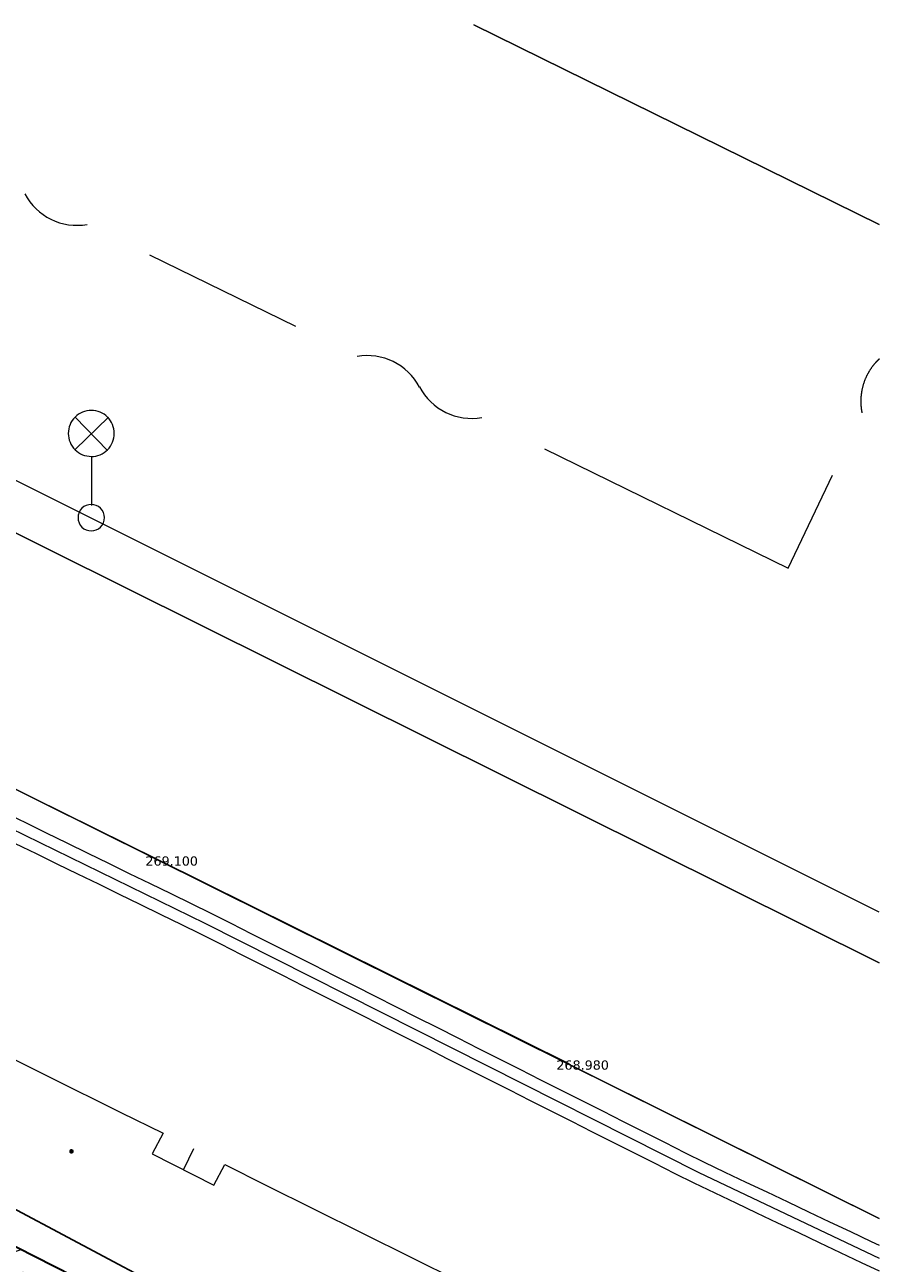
# Model space of a CAD drawing. Header units: millimetres. Extents: x -479461597 to -478645968, y -1101060132 to -1100898045.
# Tile 21 of 145: x -479279452 to -479260989, y -1100924811 to -1100898045. Entities that reach past the tile are written whole.
import ezdxf
from ezdxf.xclip import XClip

# ---------------------------------------------------------------- set-up
doc = ezdxf.new("R2010")
doc.units = ezdxf.units.MM
doc.header["$MEASUREMENT"] = 0
doc.header["$XCLIPFRAME"] = 0
doc.linetypes.add('Wipeout_Contour', pattern=[1000, 0, -1000])
for name, color, linetype in [('Externí - kresby a obrázky', 7, 'Continuous'), ('HTU_1_Katastr_3_BODOVE OBJEKTY_Pero_č.__3', 7, 'Continuous'), ('HTU_3_HTU_4_Situace - terén HTU', 7, 'Continuous')]:
    doc.layers.add(name, color=color, linetype=linetype)
for name, color, linetype, lineweight, true_color in [('HTU_1_Katastr_3_2D čary_Pero_č.__15', 7, 'Continuous', 18, 0xc3457e), ('HTU_2_zaměření_2_body_Pero_č.__202', 7, 'Continuous', 20, 0x6d6f03), ('HTU_2_zaměření_2_kresba_Pero_č.__202', 7, 'Continuous', 20, 0x6d6f03), ('HTU_2_zaměření_2_výšky_Pero_č.__202', 7, 'Continuous', 20, 0x6d6f03), ('HTU_3_HTU_4_2D čary_Pero_č.__15', 7, 'Continuous', 18, 0xc3457e), ('HTU_3_HTU_4_Situace - terén HTU_Pero_č.__186', 7, 'Continuous', 25, 0x7b0011)]:
    doc.layers.add(name, color=color, linetype=linetype, lineweight=lineweight, true_color=true_color)
for name, color, linetype, lineweight in [('HTU_1_Katastr_3_BT_hranice_parcel_Pero_č.__1_Pero_č.__1', 7, 'Continuous', 18), ('HTU_1_Katastr_3_OVA_NET_Pero_č.__1_Pero_č.__1', 7, 'Continuous', 18), ('HTU_1_Katastr_3_PLYN_VŠB_Pero_č.__1_Pero_č.__1', 7, 'Continuous', 18), ('HTU_1_Katastr_3_SLP_kabel_Pero_č.__1_Pero_č.__1', 7, 'Continuous', 18), ('HTU_1_Katastr_3_VO_KABEL_Pero_č.__1_Pero_č.__1', 7, 'Continuous', 18), ('HTU_3_HTU_4_Situace - terén HTU_Pero_č.__164', 250, 'Continuous', 13), ('HTU_3_HTU_4_Situace - terén HTU_Pero_č.__203', 7, 'Continuous', 35), ('HTU_3_HTU_4_Situace - terén HTU_Pero_č.__25', 7, 'Continuous', 18)]:
    doc.layers.add(name, color=color, linetype=linetype, lineweight=lineweight)
doc.styles.add('GENERATED_STYLE_1', font='txt')
doc.styles.add('GENERATED_STYLE_5', font='txt')
doc.linetypes.add('cara rezu', pattern='A,0,[7,20-026-4_02.1.10- 02 Situace HTU1.Shx,S=6.349206,R=0,X=0,Y=0],-800,0', length=800)
doc.linetypes.add('EL_VEDENI_SLABOPROUD_PODZ', pattern='A,0,[5,20-026-4_02.1.10- 02 Situace HTU1.Shx,S=0.277778,R=0,X=0,Y=0],-100,0', length=100)
doc.linetypes.add('plná nepravidelná', pattern='A,0,[1,20-026-4_02.1.10- 02 Situace HTU1.Shx,S=7.936508,R=0,X=0,Y=2.08167e-17],-1000,0', length=1000)

# ---------------------------------------------------------------- blocks, each defined once
blk = doc.blocks.new('Kresba_2_2', base_point=(-460327121.276564, -1100980142.449307))
at = {"layer": 'HTU_2_zaměření_2_body_Pero_č.__202', "color": 66, "linetype": 'Continuous', "lineweight": 20, "true_color": 0x6d6f03}
for p, q in [((-479276570, -1100916090), (-479276569.95, -1100916090)), ((-479267690, -1100920500), (-479267689.95, -1100920500))]:
    blk.add_line(p, q, dxfattribs=at)
at = {"layer": 'HTU_2_zaměření_2_kresba_Pero_č.__202', "color": 66, "linetype": 'Continuous', "lineweight": 20, "true_color": 0x6d6f03, "flags": 128}
blk.add_lwpolyline([(-479267690, -1100920500), (-479276570, -1100916090), (-479285370, -1100911740), (-479294230, -1100907340), (-479301680, -1100903620), (-479312580, -1100898190)], dxfattribs=at)
at = {"layer": 'HTU_2_zaměření_2_výšky_Pero_č.__202', "color": 66, "linetype": 'Continuous', "lineweight": 20, "true_color": 0x6d6f03, "char_height": 200, "attachment_point": 4, "style": 'GENERATED_STYLE_1'}
for s, insert in [('\\A1;{\\pql;\\fVerdana|b0|i0|c238|p38;269.100}', (-479276844.915, -1100916119.581786)), ('\\A1;{\\pql;\\fVerdana|b0|i0|c238|p38;268.980}', (-479267964.915, -1100920529.581786))]:
    blk.add_mtext(s, dxfattribs=dict(at, insert=insert))
blk = doc.blocks.new('Kresba_3_3', base_point=(-460327121, -1100980142))
at = {"layer": 'HTU_1_Katastr_3_BODOVE OBJEKTY_Pero_č.__3', "linetype": 'Continuous', "lineweight": 0, "true_color": 0x000000}
blk.add_hatch(color=18, dxfattribs=at).paths.add_polyline_path([(-479278393, -1100922392, 1), (-479278493, -1100922392, 1)])
at = {"layer": 'HTU_1_Katastr_3_2D čary_Pero_č.__15', "color": 243, "linetype": 'cara rezu', "lineweight": 18, "true_color": 0xc3457e, "flags": 128}
blk.add_lwpolyline([(-479260989, -1100941377), (-479262434, -1100944243), (-479264521, -1100943182), (-479262520, -1100939250), (-479277636, -1100931565), (-479284957, -1100945959), (-479295151, -1100940862), (-479317016, -1100983651), (-479306803, -1100988861), (-479310166, -1100995464), (-479320220, -1100990344), (-479322072, -1100993980), (-479323855, -1100993073), (-479322003, -1100989436), (-479324570, -1100988129), (-479345483, -1100977481), (-479346003, -1100978502), (-479348052, -1100977458), (-479347532, -1100976438), (-479349225, -1100975576), (-479340945, -1100959310), (-479339130, -1100955745), (-479314621, -1100907562), (-479310408, -1100899278), (-479292653, -1100908104), (-479285665, -1100911578), (-479271142, -1100918798), (-479260989, -1100923846)], dxfattribs=at)
at = {"layer": 'HTU_1_Katastr_3_BT_hranice_parcel_Pero_č.__1_Pero_č.__1', "color": 7, "linetype": 'Continuous', "lineweight": 18, "flags": 128}
for points in [[(-479312889, -1100898045), (-479260989, -1100923845)], [(-479260989, -1100923845), (-479312889, -1100898045)], [(-479312889, -1100898045), (-479260989, -1100923845)], [(-479260989, -1100923845), (-479312889, -1100898045)], [(-479312889, -1100898045), (-479260989, -1100923845)], [(-479260989, -1100923845), (-479312889, -1100898045)], [(-479301715, -1100898045), (-479260989, -1100918315)], [(-479260989, -1100918315), (-479301715, -1100898045)], [(-479301715, -1100898045), (-479260989, -1100918315)], [(-479260989, -1100918315), (-479301715, -1100898045)], [(-479301715, -1100898045), (-479260989, -1100918315)], [(-479260989, -1100918315), (-479301715, -1100898045)], [(-479260989, -1100902360), (-479269748, -1100898045)], [(-479269748, -1100898045), (-479260989, -1100902360)], [(-479260989, -1100902360), (-479269748, -1100898045)], [(-479269748, -1100898045), (-479260989, -1100902360)], [(-479260989, -1100902360), (-479269748, -1100898045)], [(-479269748, -1100898045), (-479260989, -1100902360)]]:
    blk.add_lwpolyline(points, dxfattribs=at)
at = {"layer": 'HTU_1_Katastr_3_OVA_NET_Pero_č.__1_Pero_č.__1', "color": 7, "linetype": 'Continuous', "lineweight": 18, "flags": 128}
for points in [[(-479279450, -1100901695, 0.330728), (-479278102, -1100902358)], [(-479270925, -1100905879, 0.330701), (-479272273, -1100905216)], [(-479260989, -1100905265, 0.259158), (-479261363, -1100906429)], [(-479270921, -1100905868, 0.330728), (-479269573, -1100906530)]]:
    blk.add_lwpolyline(points, format="xyb", dxfattribs=at)
for points in [[(-479276754, -1100903014), (-479273600, -1100904560)], [(-479268225, -1100907208), (-479262955, -1100909792), (-479262002, -1100907781)]]:
    blk.add_lwpolyline(points, dxfattribs=at)
at = {"layer": 'HTU_1_Katastr_3_PLYN_VŠB_Pero_č.__1_Pero_č.__1', "color": 7, "linetype": 'Continuous', "lineweight": 18, "flags": 128}
for points in [[(-479283638, -1100918442), (-479277373, -1100921556), (-479276463, -1100922001), (-479276696, -1100922445), (-479275363, -1100923123), (-479275130, -1100922678), (-479274241, -1100923123)], [(-479275807, -1100922339), (-479276019, -1100922784)], [(-479274241, -1100923123), (-479267977, -1100926237), (-479267067, -1100926681), (-479267300, -1100927126), (-479265945, -1100927804), (-479265734, -1100927359), (-479264845, -1100927804)]]:
    blk.add_lwpolyline(points, dxfattribs=at)
at = {"layer": 'HTU_1_Katastr_3_SLP_kabel_Pero_č.__1_Pero_č.__1', "color": 7, "linetype": 'Continuous', "lineweight": 18}
for p, q in [((-479279888, -1100915067), (-479279439, -1100915287)), ((-479279439, -1100915287), (-479278990, -1100915506)), ((-479278990, -1100915506), (-479278541, -1100915725)), ((-479279658, -1100915736), (-479279208, -1100915956)), ((-479279208, -1100915956), (-479278759, -1100916176)), ((-479278541, -1100915725), (-479278091, -1100915945)), ((-479278091, -1100915945), (-479277642, -1100916165)), ((-479278759, -1100916176), (-479278310, -1100916394)), ((-479277642, -1100916165), (-479277193, -1100916384)), ((-479278310, -1100916394), (-479277861, -1100916614)), ((-479277193, -1100916384), (-479276744, -1100916604)), ((-479277861, -1100916614), (-479277412, -1100916833)), ((-479276744, -1100916604), (-479276294, -1100916823)), ((-479277412, -1100916833), (-479276963, -1100917053)), ((-479276294, -1100916823), (-479275845, -1100917042)), ((-479275845, -1100917042), (-479275447, -1100917237)), ((-479276963, -1100917053), (-479276513, -1100917273)), ((-479276513, -1100917273), (-479276064, -1100917492)), ((-479275447, -1100917237), (-479275000, -1100917462)), ((-479276064, -1100917492), (-479275669, -1100917685)), ((-479275000, -1100917462), (-479274554, -1100917688)), ((-479275669, -1100917685), (-479275223, -1100917911)), ((-479274554, -1100917688), (-479274108, -1100917914)), ((-479275223, -1100917911), (-479274777, -1100918135)), ((-479274108, -1100917914), (-479273662, -1100918138)), ((-479274777, -1100918135), (-479274330, -1100918361)), ((-479274330, -1100918361), (-479273884, -1100918587)), ((-479273662, -1100918138), (-479273215, -1100918364)), ((-479273215, -1100918364), (-479272769, -1100918590)), ((-479273884, -1100918587), (-479273438, -1100918812)), ((-479272769, -1100918590), (-479272323, -1100918815)), ((-479273438, -1100918812), (-479272992, -1100919037)), ((-479272323, -1100918815), (-479271877, -1100919040)), ((-479272992, -1100919037), (-479272546, -1100919262)), ((-479271877, -1100919040), (-479271430, -1100919266)), ((-479272546, -1100919262), (-479272099, -1100919488)), ((-479271430, -1100919266), (-479270984, -1100919491)), ((-479272099, -1100919488), (-479271652, -1100919714)), ((-479271652, -1100919714), (-479271206, -1100919939)), ((-479270984, -1100919491), (-479270537, -1100919717)), ((-479270537, -1100919717), (-479270091, -1100919942)), ((-479271206, -1100919939), (-479270760, -1100920164)), ((-479270091, -1100919942), (-479269645, -1100920167)), ((-479270760, -1100920164), (-479270314, -1100920390)), ((-479269645, -1100920167), (-479269199, -1100920393)), ((-479270314, -1100920390), (-479269868, -1100920615)), ((-479269199, -1100920393), (-479268753, -1100920618)), ((-479269868, -1100920615), (-479269421, -1100920841)), ((-479268753, -1100920618), (-479268306, -1100920844)), ((-479269421, -1100920841), (-479268975, -1100921066)), ((-479268306, -1100920844), (-479267860, -1100921069)), ((-479268975, -1100921066), (-479268528, -1100921291)), ((-479268528, -1100921291), (-479268082, -1100921517)), ((-479267860, -1100921069), (-479267413, -1100921294)), ((-479267413, -1100921294), (-479266967, -1100921520)), ((-479268082, -1100921517), (-479267636, -1100921742)), ((-479266967, -1100921520), (-479266521, -1100921745)), ((-479267636, -1100921742), (-479267189, -1100921968)), ((-479266521, -1100921745), (-479266074, -1100921971)), ((-479267189, -1100921968), (-479266743, -1100922193)), ((-479266074, -1100921971), (-479265628, -1100922196)), ((-479266743, -1100922193), (-479266297, -1100922418)), ((-479265628, -1100922196), (-479265182, -1100922421)), ((-479266297, -1100922418), (-479265851, -1100922644)), ((-479265851, -1100922644), (-479265405, -1100922870)), ((-479265182, -1100922421), (-479264774, -1100922628)), ((-479264774, -1100922628), (-479264322, -1100922842)), ((-479265405, -1100922870), (-479264994, -1100923076)), ((-479264322, -1100922842), (-479263871, -1100923056)), ((-479264994, -1100923076), (-479264542, -1100923291)), ((-479263871, -1100923056), (-479263418, -1100923270)), ((-479264542, -1100923291), (-479264090, -1100923505)), ((-479263418, -1100923270), (-479262967, -1100923485)), ((-479264090, -1100923505), (-479263638, -1100923719)), ((-479263638, -1100923719), (-479263187, -1100923934)), ((-479262967, -1100923485), (-479262515, -1100923699)), ((-479262515, -1100923699), (-479262063, -1100923913)), ((-479263187, -1100923934), (-479262735, -1100924148)), ((-479262063, -1100923913), (-479261612, -1100924127)), ((-479262735, -1100924148), (-479262284, -1100924362)), ((-479261612, -1100924127), (-479261160, -1100924342)), ((-479262284, -1100924362), (-479261831, -1100924577)), ((-479261160, -1100924342), (-479260989, -1100924423)), ((-479261831, -1100924577), (-479261379, -1100924791)), ((-479261379, -1100924791), (-479260989, -1100924976))]:
    blk.add_line(p, q, dxfattribs=at)
at = {"layer": 'HTU_1_Katastr_3_SLP_kabel_Pero_č.__1_Pero_č.__1', "color": 7, "linetype": 'EL_VEDENI_SLABOPROUD_PODZ', "lineweight": 18, "flags": 128}
blk.add_lwpolyline([(-479314783, -1100898045), (-479310022, -1100900479), (-479297797, -1100906619), (-479288533, -1100911122), (-479275558, -1100917461), (-479264884, -1100922852), (-479260989, -1100924699)], dxfattribs=at)
at = {"layer": 'HTU_1_Katastr_3_VO_KABEL_Pero_č.__1_Pero_č.__1', "color": 7, "linetype": 'Continuous', "lineweight": 18, "flags": 128}
for points in [[(-479260989, -1100917222), (-479299334, -1100898045)], [(-479277644, -1100906527), (-479278364, -1100907226)], [(-479278363, -1100906527), (-479277665, -1100907247)], [(-479278004, -1100908432), (-479278004, -1100907374)]]:
    blk.add_lwpolyline(points, dxfattribs=at)
for points in [[(-479278014, -1100906379, 0.414214), (-479278512, -1100906876, 0.414214), (-479278014, -1100907374, 0.414214), (-479277517, -1100906877, 0.414214)], [(-479278015, -1100908411, 0.414214), (-479278301, -1100908697, 0.414214), (-479278015, -1100908983, 0.414214), (-479277729, -1100908697, 0.414214)]]:
    blk.add_lwpolyline(points, format="xyb", close=True, dxfattribs=at)
blk = doc.blocks.new('Kresba_4_4', base_point=(-460327121, -1100980142))
at = {"layer": 'HTU_3_HTU_4_Situace - terén HTU_Pero_č.__164', "linetype": 'Continuous', "lineweight": 13}
h = blk.add_hatch(dxfattribs=at)
h.set_pattern_fill('Izolace___tvárnice_0004', color=250, style=0, pattern_type=2)
h.set_pattern_definition([(18.0353, (-479315511.6, -1100947167.3), (-268.236, 823.82), [])])
h.paths.add_polyline_path([(-479312750, -1100907616), (-479347715, -1100976344), (-479347532, -1100976438), (-479345483, -1100977481), (-479335476, -1100982576, -0.905776), (-479335465, -1100982577, -0.188252), (-479335467, -1100982581), (-479324570, -1100988129), (-479322003, -1100989436), (-479320382, -1100990262), (-479317016, -1100983651), (-479295151, -1100940862), (-479284957, -1100945959), (-479277636, -1100931565), (-479275176, -1100926729)])
at = {"layer": 'HTU_3_HTU_4_2D čary_Pero_č.__15', "color": 243, "linetype": 'cara rezu', "lineweight": 18, "true_color": 0xc3457e, "flags": 128}
blk.add_lwpolyline([(-479260989, -1100941377), (-479262434, -1100944243), (-479264521, -1100943182), (-479262520, -1100939250), (-479277636, -1100931565), (-479284957, -1100945959), (-479295151, -1100940862), (-479317016, -1100983651), (-479306803, -1100988861), (-479310166, -1100995464), (-479320220, -1100990344), (-479322072, -1100993980), (-479323855, -1100993073), (-479322003, -1100989436), (-479324570, -1100988129), (-479345483, -1100977481), (-479346003, -1100978502), (-479348052, -1100977458), (-479347532, -1100976438), (-479349225, -1100975576), (-479340945, -1100959310), (-479339130, -1100955745), (-479314621, -1100907562), (-479310408, -1100899278), (-479292653, -1100908104), (-479285665, -1100911578), (-479271142, -1100918798), (-479260989, -1100923846)], dxfattribs=at)
at = {"layer": 'HTU_3_HTU_4_Situace - terén HTU_Pero_č.__186', "color": 246, "linetype": 'Continuous', "lineweight": 25, "true_color": 0x7b0011}
blk.add_line((-479293501, -1100916285), (-479274886, -1100926184), dxfattribs=at)
at = {"layer": 'HTU_3_HTU_4_Situace - terén HTU_Pero_č.__203', "color": 7, "linetype": 'Continuous', "lineweight": 35, "flags": 128}
blk.add_lwpolyline([(-479312750, -1100907616), (-479347715, -1100976344), (-479347532, -1100976438), (-479345483, -1100977481), (-479335476, -1100982576, -0.905776), (-479335465, -1100982577, -0.188252), (-479335467, -1100982581), (-479324570, -1100988129), (-479322003, -1100989436), (-479320382, -1100990262), (-479317016, -1100983651), (-479295151, -1100940862), (-479284957, -1100945959), (-479277636, -1100931565), (-479275176, -1100926729)], format="xyb", close=True, dxfattribs=at)
at = {"color": 254, "linetype": 'Wipeout_Contour', "lineweight": 0, "ltscale": 4802907104.13346}
blk.add_wipeout([(-479284564, -1100922947), (-479277410, -1100926617), (-479277087, -1100925986), (-479284240, -1100922317)], dxfattribs=at).dxf.layer = 'HTU_3_HTU_4_Situace - terén HTU'
at = {"layer": 'HTU_3_HTU_4_Situace - terén HTU_Pero_č.__25', "color": 7, "linetype": 'Continuous', "lineweight": 18, "insert": (-479280707, -1100924237), "char_height": 500, "attachment_point": 2, "rotation": 332.8438, "style": 'GENERATED_STYLE_5'}
blk.add_mtext('\\A1;{\\pqc;\\fArial Narrow|b0|i0|c238|p34;obvod \\fArial Narrow|b0|i0|c238|p34;zemních prací}', dxfattribs=at)

msp = doc.modelspace()

# ---------------------------------------------------------------- block references
at = {"layer": 'Externí - kresby a obrázky', "color": 250, "linetype": 'plná nepravidelná', "lineweight": 40}
ref = msp.add_blockref('Kresba_3_3', (-460327121.3, -1100980142.4), dxfattribs=at)
XClip(ref).set_block_clipping_path([(-479461596.9093363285, -1101060131.8682479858), (-479260989.2464485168, -1100898044.9989290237)])
ref = msp.add_blockref('Kresba_2_2', (-460327121.3, -1100980142.4), dxfattribs=at)
XClip(ref).set_block_clipping_path([(-479461596.9093363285, -1101048229.8387930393), (-479260989.2464485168, -1100898044.9989290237)])

# ---------------------------------------------------------------- next in the draw order: block references
ref = msp.add_blockref('Kresba_4_4', (-460327121.3, -1100980142.4), dxfattribs=at)
XClip(ref).set_block_clipping_path([(-479461596.9093363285, -1101060131.8682479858), (-479260989.2464485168, -1100898044.9989290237)])

doc.saveas('drawing.dxf')
